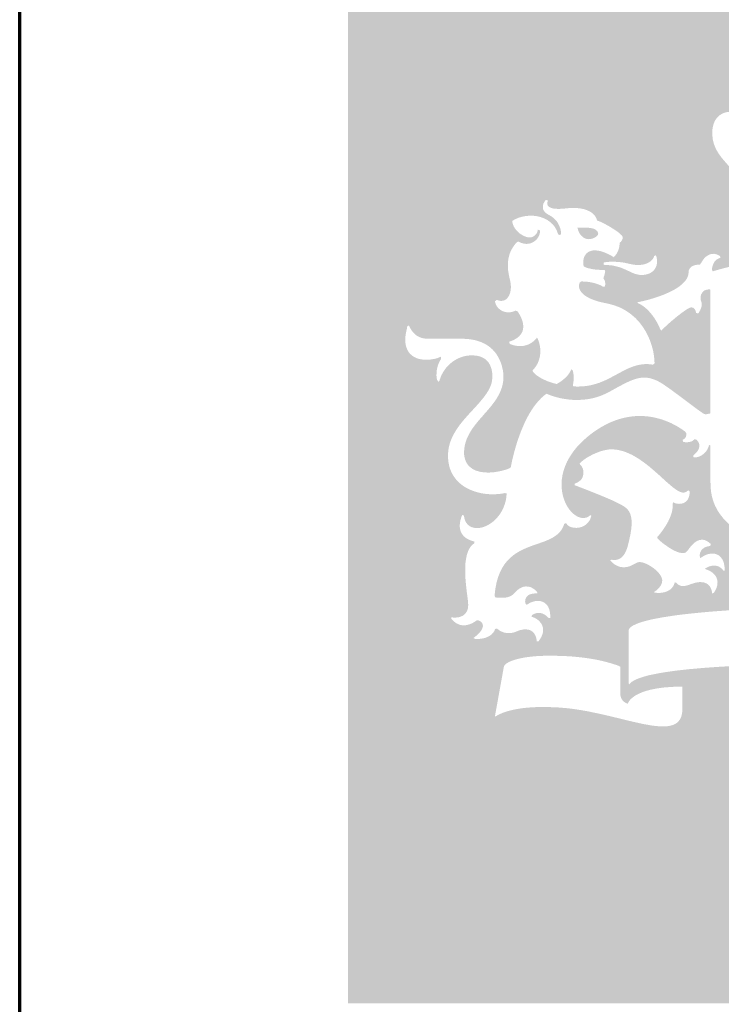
# Model space of a CAD drawing. Header units: millimetres. Extents: x -200 to 7, y -7 to 90.
# Tile 3 of 69: x -125 to -114, y 17 to 32. Entities that reach past the tile are written whole.
import ezdxf

# ---------------------------------------------------------------- set-up
doc = ezdxf.new("R2010")
doc.units = ezdxf.units.MM
doc.layers.add('--.--_A_logo', color=7, linetype='Continuous')
doc.layers.add('--.--_L_titelblok', color=7, linetype='Continuous')

# ---------------------------------------------------------------- blocks, each defined once
blk = doc.blocks.new('RCS_--_rijkslogo')
at = {"layer": '--.--_A_logo', "lineweight": 18, "true_color": 0x154273}
for points in [[(1500, 3000), (1500, 1420.3), (776.7, 1420.3), (776.8, 1424.1), (776.4, 1427.1), (775.6, 1429.8), (774, 1432.7), (772.4, 1435), (770.4, 1437.2), (768.1, 1439.2), (765.4, 1441.1), (761.6, 1443), (758.8, 1444), (756.1, 1445.9), (755.6, 1449.7), (754.5, 1457.5), (754.1, 1461.3), (753.7, 1464.8), (753.4, 1468), (753.2, 1470.9), (753.2, 1474.2), (754.5, 1476.9), (757.3, 1477.5), (760.3, 1476.5), (762.8, 1475), (765.3, 1473.4), (768.4, 1472.2), (770.9, 1471.5), (774.3, 1471.2), (777.3, 1471.4), (780.4, 1472.2), (783.8, 1474.5), (785.7, 1476.9), (786.7, 1479.6), (786.9, 1482.3), (786.1, 1485), (784.5, 1487.5), (782, 1489.6), (779.6, 1490.9), (775.5, 1491.7), (771.7, 1491.4), (769.2, 1490.8), (765.8, 1489.7), (762.4, 1487.5), (759.9, 1486.1), (757, 1485.3), (754.3, 1486), (752.5, 1488.6), (752.9, 1492.1), (754.1, 1494.4), (756.5, 1498.1), (757.7, 1501.3), (758.4, 1503.7), (758.7, 1507), (758.5, 1510.2), (757.8, 1513.3), (755.4, 1516.7), (753, 1518.6), (750.3, 1519.6), (747.7, 1519.8), (745, 1519), (742.4, 1517.4), (740.3, 1514.9), (739.1, 1512.5), (738.3, 1508.4), (738.6, 1504.6), (739.1, 1502.1), (740.3, 1498.7), (742.4, 1495.2), (743.8, 1492.8), (744.7, 1489.9), (744, 1487.2), (741.3, 1485.4), (737.9, 1485.8), (735.6, 1486.9), (731.8, 1489.4), (728.6, 1490.6), (726.2, 1491.2), (722.7, 1491.6), (719.7, 1491.3), (716.7, 1490.6), (713.3, 1488.3), (711.4, 1485.8), (710.4, 1483.2), (710.2, 1480.5), (710.9, 1477.8), (712.5, 1475.3), (715, 1473.2), (717.5, 1471.9), (721.6, 1471.1), (725.4, 1471.4), (727.9, 1471.9), (731.2, 1473.1), (734.7, 1475.3), (737.1, 1476.7), (740.1, 1477.5), (743.3, 1476.4), (743.9, 1473.6), (743.9, 1471.3), (743.7, 1468.5), (743.6, 1467), (743.3, 1463.6), (742.9, 1460), (742.4, 1456.2), (741.9, 1452.3), (741.3, 1448.4), (740.8, 1444.6), (737.9, 1443.9), (734.4, 1442.5), (730.8, 1440.5), (728.2, 1438.5), (726, 1436.4), (724.1, 1434.2), (722.6, 1431.9), (721.5, 1429.6), (720.5, 1426.4), (720.2, 1423.7), (720.6, 1420.3), (0, 1420.3), (0, 3000)], [(163.8, 799.6), (166.7, 796.3), (169.8, 793.2), (173.2, 790.4), (176.8, 787.9), (180.5, 785.7), (184.4, 783.6), (188.5, 781.9), (192.6, 780.4), (196.9, 779.1), (201.1, 778), (205.5, 777.2), (209.8, 776.6), (214.2, 776.2), (218.5, 776), (222.7, 776), (226.9, 776.2), (231, 776.5), (235, 777.1), (238.8, 777.8), (241.7, 777.5), (241.2, 771.8), (240.3, 766.4), (238.9, 761.3), (237.2, 756.6), (235.2, 752.1), (232.8, 747.9), (230.2, 744.1), (227.4, 740.6), (224.4, 737.4), (221.2, 734.5), (217.9, 732), (214.6, 729.9), (211.1, 728), (207.7, 726.6), (204.2, 725.5), (200.8, 724.8), (197.5, 724.5), (194.3, 724.6), (191.3, 725), (188.5, 725.9), (185.8, 727.2), (183.5, 728.9), (181.4, 730.9), (179.6, 733.5), (178.2, 736.4), (177.2, 739.8), (176.6, 743.6), (173.9, 744.4), (172.7, 741.3), (171.5, 737.3), (170.7, 733.4), (170.3, 729.6), (170.3, 725.8), (171, 721.7), (172.1, 718.5), (173.7, 715.5), (176.2, 712.2), (179.2, 709.7), (182.6, 707.6), (186.6, 705.8), (190, 704.7), (192.5, 704), (192.2, 701.2), (189.8, 699.4), (187.7, 697.2), (185.8, 694.7), (184.2, 691.9), (182.8, 688.9), (181.7, 685.7), (180.7, 682.2), (180, 678.6), (179.4, 674.9), (178.9, 671), (178.6, 667), (178.5, 663), (178.5, 658.9), (178.6, 654.8), (178.7, 650.7), (179, 646.6), (179.3, 642.6), (179.7, 638.6), (180.1, 634.8), (180.5, 631), (180.9, 627.4), (181.4, 624), (181.8, 620.8), (182.1, 617.9), (182.5, 615.1), (182.7, 612.7), (182.9, 610.5), (183.1, 608.1), (183, 605.6), (182.8, 603.3), (182.4, 601.2), (181.8, 599.4), (181.1, 597.7), (179.3, 594.8), (177.1, 592.5), (174.6, 590.8), (171.9, 589.6), (169.1, 588.7), (166.4, 588.3), (163.9, 588.1), (160.7, 588.1), (157.3, 588.6), (0, 588.6), (0, 1070.2), (223.9, 1070.2), (224.3, 1067.9), (225.1, 1065.6), (226.2, 1063.3), (227.7, 1061.2), (229.5, 1059.3), (231.5, 1057.5), (233.8, 1056), (236.3, 1054.8), (239, 1053.9), (242, 1053.4), (245.1, 1053.3), (248.3, 1053.6), (251.7, 1054.5), (255.2, 1055.9), (258.1, 1054.9), (259.5, 1052.9), (261.1, 1050.3), (262.7, 1047.3), (264.3, 1043.8), (265.6, 1040.1), (266.6, 1036.2), (267, 1032.1), (266.7, 1028), (265.6, 1023.9), (263.4, 1020), (261.9, 1018.2), (260.2, 1016.4), (258, 1014.6), (255.6, 1013), (252.8, 1011.4), (249.6, 1010), (246, 1008.7), (245.7, 1008.6), (246.2, 1005.2), (248.3, 1004.4), (253.6, 1002.8), (258.6, 1002), (263.1, 1001.8), (267.2, 1002.2), (271, 1003), (274.4, 1004.2), (277.4, 1005.7), (280.1, 1007.3), (282.3, 1009), (285.1, 1011.5), (287.7, 1014.6), (289.1, 1013), (291.2, 1006.8), (292.5, 1001), (293, 995.6), (292.9, 990.6), (292.3, 986.1), (291.3, 981.9), (290, 978.2), (288.5, 974.9), (286.9, 972), (285.2, 969.6), (283.7, 967.7), (281.3, 965.1), (281.6, 962.8), (284.1, 960.1), (287.6, 957.1), (292.1, 954.1), (297.5, 951.2), (303.8, 948.4), (310.9, 945.9), (314.8, 944.8), (317.9, 944.1), (321.5, 946.2), (325, 948.5), (328.5, 951.3), (332, 954.4), (335.2, 958), (338, 962.1), (340.4, 966.6), (342.5, 964.1), (343.3, 960.4), (343.8, 956), (343.8, 951.1), (343.2, 945.7), (342.5, 943), (343.1, 940.5), (348.7, 940.2), (354.1, 940.3), (359.2, 940.6), (364.2, 941.2), (368.9, 942), (373.5, 943.1), (382.2, 945.7), (390.3, 949), (398, 952.7), (412.6, 960.5), (419.6, 964.3), (426.6, 967.7), (433.8, 970.6), (441.1, 972.8), (448.8, 974.1), (452.8, 974.4), (456.9, 974.4), (461.1, 974), (464.4, 973.5), (466.9, 975.4), (552.1, 975.4), (552.1, 904.2), (552, 899.2), (544.6, 897.8), (542.4, 898.5), (540.1, 899.8), (538.7, 900.8), (537.2, 901.8), (535.5, 903), (533.7, 904.3), (531.7, 905.8), (529.6, 907.3), (527.4, 909), (525, 910.7), (522.6, 912.6), (520, 914.5), (517.3, 916.6), (514.5, 918.7), (511.7, 920.8), (508.7, 923), (505.7, 925.3), (502.6, 927.6), (499.4, 929.9), (496.2, 932.3), (492.9, 934.7), (489.6, 937.1), (486.2, 939.4), (482.8, 941.8), (479.4, 944.2), (476, 946.2), (472.8, 948), (469.7, 949.5), (466.7, 950.8), (463.7, 951.8), (460.8, 952.7), (457.9, 953.3), (455.1, 953.6), (452.3, 953.8), (449.5, 953.8), (446.8, 953.6), (444, 953.2), (441.2, 952.6), (438.5, 951.9), (435.6, 951), (432.8, 950), (429.9, 948.8), (427, 947.5), (423.9, 946.1), (420.8, 944.5), (417.7, 942.9), (414.4, 941.1), (411, 939.3), (407.5, 937.4), (403.9, 935.4), (400.1, 933.3), (396, 931.1), (390.8, 928.6), (385.7, 926.4), (380.6, 924.6), (375.5, 923.1), (370.5, 921.9), (365.6, 921), (360.7, 920.4), (356, 920), (351.3, 919.8), (346.8, 919.8), (342.4, 919.9), (338.1, 920.2), (334.1, 920.7), (330.2, 921.3), (326.5, 921.9), (323, 922.6), (319.7, 923.4), (316.7, 924.2), (313.9, 925), (311.4, 925.8), (309.2, 926.6), (307.2, 927.3), (304.2, 928.5), (302.3, 929.3), (299.1, 926.9), (294.9, 923.2), (290.9, 919.1), (287.2, 914.8), (283.6, 910.1), (280.2, 905.2), (277, 900.1), (274, 894.8), (271.2, 889.4), (268.6, 883.9), (266.2, 878.4), (263.9, 872.9), (261.8, 867.4), (259.8, 861.9), (258, 856.6), (256.4, 851.5), (254.9, 846.5), (253.6, 841.8), (252.4, 837.3), (251.4, 833.2), (250.5, 829.4), (249.7, 826), (249.1, 823.1), (248.6, 820.6), (248, 817.2), (245.7, 815.4), (242.6, 814.3), (240.4, 813.5), (238, 812.8), (235.6, 812.2), (233.1, 811.5), (230.4, 811), (227.7, 810.5), (225, 810), (222.3, 809.6), (219.5, 809.4), (216.7, 809.2), (213.9, 809.1), (211, 809.2), (207.9, 809.4), (205, 809.7), (202.2, 810.1), (199.6, 810.7), (197.2, 811.4), (195, 812.1), (192.9, 813), (191, 814), (189.2, 815), (187.6, 816.2), (186.1, 817.4), (184.7, 818.6), (183.5, 819.9), (181.4, 822.7), (179.8, 825.5), (178.6, 828.4), (177.7, 831.4), (177.1, 834.2), (176.8, 836.9), (176.8, 838.2), (176.8, 840.5), (177.1, 845.6), (177.9, 850.4), (179.1, 855.1), (180.6, 859.6), (182.5, 864), (184.7, 868.3), (187.1, 872.4), (189.7, 876.4), (192.6, 880.3), (195.6, 884.2), (198.7, 888), (201.9, 891.7), (205.2, 895.4), (208.4, 899.2), (211.7, 902.9), (214.9, 906.6), (218, 910.4), (221, 914.2), (223.8, 918.1), (226.5, 922.1), (228.9, 926.2), (231.1, 930.4), (232.9, 934.7), (234.5, 939.2), (235.6, 943.8), (236.4, 948.6), (236.8, 953.6), (236.8, 955.9), (236.6, 959.3), (236.3, 962.5), (235.7, 966), (235.1, 968.5), (234.5, 971.1), (233.7, 973.9), (232.7, 976.7), (231.5, 979.6), (230.2, 982.5), (228.7, 985.4), (226.9, 988.3), (225, 991.1), (222.7, 993.8), (220.3, 996.5), (217.5, 999.1), (214.5, 1001.5), (211.1, 1003.7), (207.5, 1005.8), (203.5, 1007.6), (199.2, 1009.2), (194.6, 1010.6), (189.6, 1011.7), (184.2, 1012.4), (178.4, 1012.9), (173.8, 1013), (122.3, 1013.1), (121.9, 1013.1), (119.6, 1013.1), (117.5, 1013.3), (115.4, 1013.6), (113.5, 1014), (111.7, 1014.5), (110, 1015.1), (107, 1016.5), (104.3, 1018.1), (101.9, 1020), (99.9, 1022), (98.2, 1024), (96.7, 1026.1), (95.4, 1028.2), (93.9, 1031.1), (92.7, 1033.6), (90.1, 1031.3), (89.7, 1028.3), (89, 1025.5), (88.3, 1022.1), (87.8, 1019.2), (87.4, 1015.9), (87.2, 1013.5), (87.2, 1010.4), (87.4, 1007.4), (87.9, 1003.6), (88.9, 999.9), (90.5, 996.1), (92.2, 993.1), (94.2, 990.5), (96.6, 988.2), (99.3, 986.2), (102.3, 984.5), (104.7, 983.4), (108.3, 982.3), (112.2, 981.5), (116.5, 981.1), (120.7, 981.1), (123.7, 981.2), (126.7, 981.5), (129.5, 982), (132.2, 982.5), (135.4, 983.3), (138.6, 984.4), (141.7, 985.8), (141.9, 982.3), (140.2, 979.7), (138.7, 976.9), (137.5, 973.9), (136.5, 970.9), (135.8, 967.8), (135.2, 964.7), (134.9, 961.7), (134.8, 958.8), (134.8, 956.1), (135, 953.7), (135.7, 950.6), (137.5, 947.6), (139.2, 948.6), (139.8, 950.8), (140.6, 953), (141.4, 955.2), (142.3, 957.3), (143.4, 959.5), (144.5, 961.5), (145.8, 963.6), (147.1, 965.6), (148.5, 967.5), (150.1, 969.4), (151.7, 971.2), (153.4, 972.9), (155.1, 974.6), (157, 976.2), (159, 977.8), (161, 979.2), (163.1, 980.5), (165.2, 981.8), (167.5, 982.9), (169.8, 983.9), (172.2, 984.9), (174.6, 985.7), (177.1, 986.3), (179.7, 986.9), (182.4, 987.3), (185, 987.6), (187.8, 987.7), (190.9, 987.6), (194.1, 987.4), (197, 987), (199.6, 986.4), (202.1, 985.6), (204.3, 984.7), (206.4, 983.7), (208.2, 982.5), (209.9, 981.2), (211.4, 979.9), (212.8, 978.4), (214, 976.9), (215, 975.3), (215.9, 973.7), (216.7, 972.1), (217.4, 970.4), (218.5, 967.2), (219.2, 964), (219.6, 961), (219.8, 958.4), (219.8, 955.3), (219.8, 953.9), (219.5, 949.8), (218.7, 945.7), (217.4, 941.7), (215.7, 937.7), (213.6, 933.8), (211.2, 929.9), (208.5, 926), (205.5, 922.2), (202.3, 918.3), (199, 914.4), (195.5, 910.5), (191.9, 906.6), (188.2, 902.6), (184.5, 898.6), (180.9, 894.5), (177.2, 890.3), (173.7, 886.1), (170.3, 881.8), (167.1, 877.3), (164.1, 872.8), (161.4, 868.1), (158.9, 863.3), (156.8, 858.4), (155, 853.3), (153.7, 848), (152.8, 842.6), (152.3, 837), (152.4, 831.3), (152.9, 825.8), (153.8, 820.7), (155.1, 815.8), (156.8, 811.3), (158.8, 807.1), (161.2, 803.2)], [(937.7, 636.8), (938.6, 633.7), (940.1, 630.4), (941.4, 628.1), (942.9, 625.8), (945.2, 624.5), (945.2, 597), (935.7, 597.8), (923, 598.7), (909.9, 599.6), (896.4, 600.4), (882.7, 601.1), (868.6, 601.7), (839.7, 602.8), (809.9, 603.5), (779.5, 604), (748.5, 604.2), (717.6, 604), (687.2, 603.5), (657.4, 602.8), (628.5, 601.7), (614.4, 601.1), (600.6, 600.4), (587.2, 599.6), (574.1, 598.7), (561.4, 597.8), (554.8, 597.3), (554.8, 624.5), (557.1, 625.8), (558.6, 628.1), (559.9, 630.4), (561.4, 633.7), (562.3, 636.8), (562.7, 638.7), (562.8, 642.5), (562.3, 645.9), (561.2, 648.9), (559.7, 651.7), (557.7, 654.2), (555.4, 656.3), (552.9, 658.1), (550.3, 659.6), (547.7, 660.7), (545.1, 661.5), (543.7, 662.6), (546.3, 664.2), (548.1, 665.1), (550, 665.9), (552.2, 666.6), (554.6, 667.1), (557.1, 667.3), (559.6, 667.2), (562.2, 666.7), (564.7, 665.8), (567.3, 664.3), (569.7, 662.2), (572, 659.5), (573.8, 659.9), (573.7, 661.7), (573.6, 664.6), (573.2, 667.2), (572.8, 669.7), (571.9, 673.1), (570.6, 676), (569.6, 677.7), (567.3, 680.6), (564.7, 682.8), (561.8, 684.4), (558.6, 685.3), (555.2, 685.7), (551.7, 685.4), (548.1, 684.7), (544.5, 683.4), (541, 681.5), (537.5, 679.3), (536.2, 678.7), (535.8, 682.2), (535.8, 684.3), (536.2, 686.3), (536.8, 688.1), (537.7, 689.8), (538.8, 691.4), (540.2, 692.7), (541.7, 693.9), (543.4, 695), (545.3, 695.8), (547.3, 696.4), (549.5, 696.9), (551.7, 697.1), (552.5, 700.2), (550.5, 702), (547.6, 704.2), (543.8, 706), (541.1, 706.6), (537.6, 706.6), (534.4, 706), (531.3, 704.6), (528.6, 702.9), (526, 700.7), (523.7, 698.4), (521.7, 696), (519.9, 693.8), (518.5, 691.8), (516.9, 689.6), (514.3, 687.2), (511.8, 686.5), (508.8, 686.4), (505.5, 686.9), (501.9, 688), (498.1, 689.6), (494.2, 691.6), (490.3, 693.9), (482.5, 699.2), (478.9, 701.9), (475.6, 704.7), (472.6, 707.4), (471.3, 708.7), (471, 710.7), (473.1, 713.1), (475, 715.5), (477.3, 718.4), (479.7, 721.7), (482.3, 725.5), (484.9, 729.6), (487.4, 734), (489.7, 738.7), (491.6, 743.5), (493.2, 748.5), (494.2, 753.5), (494.7, 758.7), (494.6, 761.4), (495.1, 764), (498.1, 762.5), (500.8, 761.8), (504, 761.4), (507.8, 761.7), (510.8, 762.5), (514.5, 764.5), (517.3, 767.6), (518.8, 770.9), (519.7, 773.6), (520.3, 776.7), (520.6, 780.3), (518, 782), (515.5, 779.9), (513, 778.8), (510.8, 778.5), (508.6, 778.8), (506.3, 779.5), (503.8, 780.6), (501.1, 782.1), (498.4, 784), (495.4, 786.2), (492.4, 788.7), (489.2, 791.4), (485.8, 794.3), (482.4, 797.4), (475.1, 804.1), (467.3, 811), (459.2, 818), (450.6, 824.7), (441.6, 830.8), (437, 833.6), (432.3, 836.2), (427.5, 838.4), (422.7, 840.4), (417.7, 842), (412.7, 843.3), (407.7, 844.1), (401.9, 844.5), (398.6, 844.4), (395.5, 844.1), (392.1, 843.4), (388.6, 842.6), (384.9, 841.5), (381.1, 840.2), (373.3, 836.9), (365.8, 832.9), (362.2, 830.7), (358.8, 828.3), (355.7, 825.7), (352.8, 823), (353.9, 820.8), (355.7, 818.8), (357, 816.6), (357.9, 814.2), (358.4, 811.7), (358.6, 809.2), (358.5, 806.9), (357.9, 803.8), (356.8, 800.8), (355.1, 798.3), (352.9, 796.3), (350.5, 794.6), (347.8, 793.2), (345, 792.2), (325.6, 797.9), (326.6, 804.7), (328.3, 811.7), (330.7, 818.8), (333.8, 826), (337.8, 833.2), (342.7, 840.5), (348.5, 847.8), (355.3, 855), (363.1, 862.2), (370.6, 868.3), (377.9, 873.5), (385.1, 878), (392.2, 882), (399.2, 885.4), (406.1, 888.2), (412.9, 890.5), (419.6, 892.4), (426.1, 893.7), (432.6, 894.6), (438.9, 895.2), (445, 895.3), (451, 895.1), (456.8, 894.6), (462.5, 893.8), (467.9, 892.7), (473.2, 891.4), (478.3, 889.9), (483.1, 888.2), (487.8, 886.3), (492.2, 884.4), (496.3, 882.3), (500.3, 880.2), (503.9, 878), (507.3, 875.9), (510.5, 873.7), (513.3, 871.7), (515.4, 869.1), (515.3, 866.1), (514.5, 863.3), (512.4, 860.5), (509.4, 858.9), (510.6, 856), (513.6, 855.4), (516.8, 855.3), (520, 855.6), (523, 856.5), (525.7, 858), (528, 860.1), (531, 858.9), (533.1, 856.6), (534.4, 854.3), (535.1, 852), (535.2, 848.6), (534.3, 845.3), (532.6, 842.2), (530.5, 839.5), (528.2, 837.2), (526, 835.4), (526.3, 832.3), (529.1, 832.2), (531.8, 832.6), (534.4, 833.3), (536.9, 834.3), (539.2, 835.7), (541.3, 837.3), (543.3, 839), (545, 840.9), (546.5, 842.9), (547.7, 845), (549.1, 848), (549.9, 851.3), (552, 850.2), (552.1, 848.1), (552.1, 794.2), (552.2, 788.8), (552.9, 780.5), (554.3, 772.7), (556.4, 765.3), (559.2, 758.4), (562.6, 751.8), (566.6, 745.7), (571.2, 739.8), (576.4, 734.2), (582.1, 728.8), (588.3, 723.7), (595, 718.7), (602.1, 713.8), (609.7, 709.1), (617.7, 704.4), (626.1, 699.7), (634.9, 695), (644, 690.3), (653.4, 685.5), (663.1, 680.5), (673.1, 675.4), (683.3, 670.1), (693.8, 664.5), (704.4, 658.7), (715.2, 652.6), (726.1, 646.1), (737.2, 639.2), (748.4, 631.9), (759.6, 639.1), (770.6, 646), (781.6, 652.5), (792.4, 658.6), (803, 664.5), (813.5, 670), (823.7, 675.3), (833.7, 680.4), (843.4, 685.4), (852.8, 690.2), (861.9, 695), (870.7, 699.7), (879.1, 704.3), (887.1, 709), (894.7, 713.8), (901.9, 718.6), (908.6, 723.6), (914.8, 728.8), (920.5, 734.1), (925.6, 739.7), (930.2, 745.6), (934.3, 751.8), (937.7, 758.3), (940.4, 765.2), (942.6, 772.6), (944, 780.4), (944.7, 788.7), (944.8, 794.2), (944.8, 848), (944.9, 850.1), (947, 851.3), (947.7, 848.4), (948.9, 845.5), (950.1, 843.5), (951.5, 841.4), (953.2, 839.5), (955.1, 837.7), (957.2, 836.1), (959.4, 834.7), (961.8, 833.5), (964.4, 832.7), (967.1, 832.3), (969.9, 832.2), (970.6, 835.6), (968.3, 837.5), (966, 839.9), (964, 842.7), (962.5, 845.8), (961.7, 849.1), (961.9, 852.6), (962.8, 854.9), (964.3, 857.2), (966.5, 859.5), (969.7, 859.3), (972.2, 857.4), (975, 856.1), (978.1, 855.4), (981.3, 855.3), (984.5, 855.6), (987.4, 856.4), (986.2, 859.4), (983.7, 861.3), (982.1, 864), (981.5, 867.2), (981.6, 869.5), (982.3, 870.6), (985, 872.7), (988, 874.8), (991.2, 876.9), (994.8, 879.1), (998.6, 881.2), (1002.6, 883.3), (1006.9, 885.3), (1011.4, 887.3), (1016.2, 889), (1021.1, 890.6), (1026.3, 892.1), (1031.7, 893.3), (1037.2, 894.2), (1042.9, 894.9), (1048.8, 895.3), (1054.9, 895.3), (1061.1, 895), (1067.5, 894.2), (1074, 893.1), (1080.6, 891.5), (1087.4, 889.5), (1094.2, 886.9), (1101.2, 883.8), (1108.2, 880.1), (1115.4, 875.9), (1122.6, 871), (1129.9, 865.5), (1137.8, 858.7), (1145.1, 851.5), (1151.4, 844.2), (1156.7, 836.9), (1161.2, 829.7), (1164.7, 822.4), (1167.5, 815.3), (1169.6, 808.3), (1170.9, 801.4), (1171.6, 794.7), (1155, 792.2), (1152.2, 793.2), (1149.5, 794.6), (1147.1, 796.3), (1144.9, 798.3), (1143.2, 800.8), (1142.1, 803.8), (1141.5, 806.9), (1141.4, 809.2), (1141.6, 811.7), (1142.1, 814.2), (1143, 816.6), (1144.3, 818.8), (1146.1, 820.8), (1147.2, 823), (1144.3, 825.7), (1141.2, 828.3), (1137.8, 830.7), (1134.2, 832.9), (1126.7, 836.9), (1118.9, 840.2), (1115.1, 841.5), (1111.4, 842.6), (1107.9, 843.4), (1104.5, 844.1), (1101.4, 844.4), (1098.1, 844.5), (1092.3, 844.1), (1087.3, 843.3), (1082.3, 842), (1077.3, 840.4), (1072.5, 838.4), (1067.7, 836.2), (1063, 833.6), (1058.4, 830.8), (1049.4, 824.7), (1040.8, 818), (1032.7, 811), (1024.9, 804.1), (1017.6, 797.4), (1014.2, 794.3), (1010.8, 791.4), (1007.6, 788.7), (1004.6, 786.2), (1001.6, 784), (998.9, 782.1), (996.2, 780.6), (993.7, 779.5), (991.4, 778.8), (989.2, 778.5), (987, 778.8), (984.5, 779.9), (982, 782), (979.4, 780.3), (979.7, 776.7), (980.3, 773.6), (981.2, 770.9), (982.7, 767.6), (985.5, 764.5), (989.2, 762.5), (992.2, 761.7), (996, 761.4), (999.2, 761.8), (1001.9, 762.5), (1004.9, 764), (1005.4, 761.4), (1005.3, 758.7), (1005.8, 753.5), (1006.8, 748.5), (1008.4, 743.5), (1010.3, 738.7), (1012.6, 734), (1015.1, 729.6), (1017.7, 725.5), (1020.3, 721.7), (1022.7, 718.4), (1025, 715.5), (1026.9, 713.1), (1029, 710.7), (1028.7, 708.7), (1027.4, 707.4), (1024.4, 704.7), (1021.1, 701.9), (1017.5, 699.2), (1009.7, 693.9), (1005.8, 691.6), (1001.9, 689.6), (998.1, 688), (994.5, 686.9), (991.2, 686.4), (988.2, 686.5), (985.7, 687.2), (983.1, 689.6), (981.5, 691.8), (980.1, 693.8), (978.3, 696), (976.3, 698.4), (974, 700.7), (971.4, 702.9), (968.7, 704.6), (965.6, 706), (962.4, 706.6), (958.9, 706.6), (956.2, 706), (952.4, 704.2), (949.5, 702), (947.5, 700.2), (948.3, 697.1), (950.5, 696.9), (952.7, 696.4), (954.7, 695.8), (956.6, 695), (958.3, 693.9), (959.8, 692.7), (961.2, 691.4), (962.3, 689.8), (963.2, 688.1), (963.8, 686.3), (964.2, 684.3), (964.2, 682.2), (963.8, 678.7), (962.5, 679.3), (959, 681.5), (955.5, 683.4), (951.9, 684.7), (948.3, 685.4), (944.8, 685.7), (941.4, 685.3), (938.2, 684.4), (935.3, 682.8), (932.7, 680.6), (930.4, 677.7), (929.4, 676), (928.1, 673.1), (927.2, 669.7), (926.8, 667.2), (926.4, 664.6), (926.3, 661.7), (926.2, 659.9), (928, 659.5), (930.3, 662.2), (932.7, 664.3), (935.3, 665.8), (937.8, 666.7), (940.4, 667.2), (942.9, 667.3), (945.4, 667.1), (947.8, 666.6), (950, 665.9), (951.9, 665.1), (953.7, 664.2), (956.3, 662.6), (954.9, 661.5), (952.3, 660.7), (949.7, 659.6), (947.1, 658.1), (944.6, 656.3), (942.3, 654.2), (940.3, 651.7), (938.8, 648.9), (937.7, 645.9), (937.2, 642.5), (937.3, 638.7)], [(476.6, 588), (468.5, 586.4), (461, 584.9), (454.2, 583.2), (448.1, 581.5), (442.8, 579.7), (438.2, 577.9), (434.3, 576), (431.3, 574.1), (429.1, 572), (427.8, 570), (427.3, 567.9), (427.3, 488.4), (428.2, 486.5), (429.6, 487.8), (431.8, 489.8), (434.8, 491.8), (438.5, 493.7), (442.9, 495.5), (447.9, 497.2), (453.6, 498.9), (460, 500.5), (466.9, 501.9), (474.4, 503.4), (482.4, 504.7), (491, 506), (500, 507.2), (509.2, 508.3), (509.2, 482.8), (503, 482.8), (497.2, 482.6), (491.6, 482.3), (486.3, 481.9), (481.3, 481.5), (476.6, 480.9), (472.1, 480.3), (468, 479.6), (464, 478.8), (460.4, 478), (456.9, 477.1), (453.7, 476.2), (450.7, 475.2), (448, 474.2), (445.4, 473.1), (443, 472.1), (439.8, 470.5), (436.1, 468.2), (432.7, 465.6), (430.5, 463.6), (428.2, 460.8), (426.9, 458.5), (425.8, 456.6), (423, 458), (420.9, 459.4), (419.1, 460.9), (417.6, 462.7), (416.4, 464.7), (415.5, 467), (414.9, 469.7), (414.6, 472.7), (414.6, 475), (414.6, 513), (413.1, 514.3), (410.5, 515.2), (407.5, 516.2), (404.1, 517.3), (400.2, 518.5), (395.8, 519.7), (390.9, 521), (385.5, 522.3), (379.6, 523.6), (373.2, 524.8), (366.2, 525.9), (358.6, 527), (350.5, 527.9), (346.2, 528.3), (341.8, 528.7), (337.2, 529), (332.4, 529.3), (327.6, 529.5), (322.5, 529.7), (317.3, 529.8), (311.9, 529.9), (309.2, 529.9), (306.6, 529.9), (302.1, 529.9), (297.8, 529.8), (293.7, 529.6), (289.7, 529.4), (285.9, 529.2), (282.3, 528.9), (278.9, 528.5), (275.6, 528.1), (272.5, 527.7), (269.5, 527.3), (266.7, 526.8), (261.5, 525.7), (256.9, 524.6), (252.9, 523.4), (249.4, 522.1), (246.4, 520.9), (243.9, 519.6), (240.9, 517.8), (239, 516.1), (237.7, 514.2), (237.1, 511.4), (223.8, 437.7), (0, 437.7), (0, 588.6), (157.3, 588.6), (157.3, 586.5), (158.7, 584.9), (160.6, 582.9), (162.6, 581.2), (165.6, 579.1), (169.6, 577.3), (173.5, 576.4), (177.4, 576.2), (181.2, 576.7), (185.3, 577.9), (188.3, 579.1), (191, 580.5), (193.3, 581.9), (195.7, 583.6), (198.9, 583.8), (201.6, 582.4), (203.5, 580.8), (205.2, 578), (205.5, 574.9), (204.6, 571.6), (203.5, 569.3), (202, 567.1), (200.3, 564.9), (198.2, 562.8), (196, 560.8), (193.7, 559), (191.1, 556.9), (194.2, 555.4), (197.1, 555.4), (199.6, 555.5), (202.5, 555.8), (205.5, 556.3), (208.7, 557.1), (211.8, 558.2), (214.9, 559.7), (218.4, 562.1), (221, 564.8), (223.1, 568), (224.2, 570.8), (227.2, 571.2), (229.8, 569), (232.6, 567.3), (235.4, 566.1), (238.2, 565.2), (240.9, 564.7), (243.6, 564.4), (246.2, 564.4), (248.6, 564.6), (251.7, 565.2), (255, 566.1), (258, 567.5), (261, 568.6), (263.5, 569.2), (266.3, 569.8), (269.2, 570.1), (272.2, 570), (275.2, 569.5), (278.1, 568.5), (280.8, 566.8), (283.2, 564.4), (284.2, 562.9), (285.2, 561.2), (286, 559.2), (286.7, 557), (287.2, 554.6), (287.6, 551.9), (290.2, 551.9), (292, 554.4), (293.4, 556.7), (294.7, 559), (295.6, 561.2), (296.7, 564.4), (297.2, 568.4), (297, 572.3), (295.7, 576.2), (294.2, 579.2), (292.1, 581.8), (289.8, 584.1), (287.2, 586), (284.5, 587.5), (281.9, 588.7), (279.3, 589.5), (280.6, 592.1), (283.1, 593.5), (286.2, 594.6), (288.5, 595.1), (291, 595.2), (293.7, 594.9), (296.4, 594.1), (299.3, 592.7), (300.7, 591.8), (302.2, 590.7), (303.6, 589.3), (305, 587.8), (308, 587.3), (308.1, 589.6), (308, 592.5), (307.7, 595.2), (307.3, 597.7), (306.4, 601.1), (304.7, 604.9), (302.4, 608), (299.6, 610.4), (296.6, 612.1), (293.2, 613.1), (289.6, 613.5), (285.9, 613.3), (282.1, 612.4), (278.4, 611.1), (274.7, 609.1), (272.1, 607.3), (270, 610), (269.8, 612.6), (270.1, 615.5), (271.1, 618.3), (273.1, 620.9), (275.1, 622.4), (277.7, 623.6), (280.9, 624.5), (282.9, 624.7), (285, 624.9), (288.4, 625), (288, 627.4), (286.1, 629.2), (284.2, 630.8), (281.4, 632.7), (277.7, 634.6), (273.5, 635.4), (270.3, 635.5), (267.3, 635), (264.5, 634), (261.9, 632.7), (259.6, 631.2), (257.5, 629.5), (255, 627.1), (252.7, 624.6), (251, 622.9), (248.8, 621.4), (246.4, 620.2), (243.8, 619.3), (241.1, 618.7), (238.3, 618.4), (235.6, 618.2), (233, 618.2), (230.5, 618.3), (227.3, 618.5), (224.2, 618.9), (223.3, 621.7), (224.4, 631.9), (226.2, 641.1), (228.5, 649.3), (231.3, 656.6), (234.5, 663.2), (238.2, 669), (242.2, 674.1), (246.6, 678.6), (251.2, 682.6), (256, 686), (261.1, 689.1), (266.3, 691.7), (271.5, 694.1), (276.9, 696.2), (282.2, 698.2), (287.5, 700), (292.6, 701.8), (297.7, 703.6), (302.6, 705.5), (307.2, 707.6), (311.6, 709.8), (315.6, 712.4), (319.3, 715.2), (322.6, 718.5), (325.4, 722.2), (327.7, 726.4), (329.5, 731.3), (332.4, 731.7), (334, 729.5), (336.2, 727.7), (339, 726.3), (342.2, 725.3), (344.8, 724.9), (348.5, 724.8), (352.3, 725.2), (356, 726.3), (359.6, 727.9), (363, 730.2), (365.9, 733.2), (368.4, 736.8), (369.7, 740.1), (370.7, 743.4), (369, 744), (366, 741.8), (362.8, 740.4), (359.5, 739.8), (356.1, 739.9), (352.7, 740.7), (349.2, 742.2), (345.8, 744.3), (342.5, 746.9), (339.4, 750.1), (336.4, 753.8), (333.7, 758), (331.3, 762.7), (329.2, 767.7), (327.5, 773.2), (326.3, 778.9), (325.5, 785), (325.3, 791.4), (325.6, 797.9), (345, 792.2), (345.4, 789.8), (351, 787.6), (357.1, 785.3), (363.5, 782.8), (376.9, 777.5), (390.3, 772), (396.7, 769.3), (402.8, 766.6), (408.4, 763.9), (413.4, 761.5), (417.7, 759.1), (419.6, 758), (421.2, 756.9), (423.8, 755), (426.1, 752.6), (428, 750), (429.5, 747.1), (430.6, 743.9), (431.4, 740.5), (431.9, 736.8), (432.1, 732.8), (431.9, 728.6), (431.6, 724.2), (430.9, 719.5), (430.1, 714.6), (429, 709.4), (427.8, 704), (426.4, 698.4), (425.7, 695.7), (424.9, 693.3), (423.2, 688.9), (421.3, 685.4), (419.3, 682.5), (417.2, 680.2), (415, 678.5), (412.9, 677.3), (410.7, 676.5), (408.6, 676), (406.6, 675.8), (404.7, 675.8), (401.4, 676.2), (399.3, 675.5), (400.2, 674.5), (403, 671.6), (405.9, 669.2), (408.9, 667.5), (411.9, 666.2), (414.9, 665.3), (417.9, 664.9), (421.3, 664.8), (423.8, 665), (426.1, 665.4), (430.1, 666.7), (433.5, 668.3), (436.5, 669.9), (439.2, 671.4), (441.9, 672.4), (444.4, 672.7), (447.6, 672.3), (450.5, 671.5), (453.6, 670.3), (456.8, 668.8), (460, 667), (463.2, 664.9), (466.3, 662.7), (469.3, 660.2), (471.9, 657.6), (474.2, 654.9), (476.1, 652.2), (477.5, 649.5), (478.4, 646.8), (478.6, 644.8), (478.3, 641.6), (477.3, 638.8), (475.9, 636.2), (474, 633.7), (471.8, 631.3), (469.2, 629.2), (466.4, 627.2), (466.5, 626.3), (469.7, 625.8), (471.7, 625.7), (474.1, 625.7), (476.7, 625.8), (479.4, 626.2), (482.2, 626.8), (485, 627.7), (487.8, 628.9), (490.4, 630.5), (492.7, 632.6), (494.8, 635.1), (496.5, 638.2), (497.8, 641.9), (499.9, 641), (502.3, 638.8), (504.8, 637.3), (507.3, 636.4), (509.8, 636.1), (512.4, 636.2), (514.9, 636.7), (517.6, 637.4), (523, 639.3), (528.8, 641.1), (531.9, 641.7), (535, 642.1), (536.5, 642.1), (539, 642), (542.2, 641.5), (545.5, 640.3), (547, 639.5), (548.5, 638.4), (549.8, 637.1), (551.1, 635.5), (552.2, 633.7), (553.1, 631.6), (553.9, 629.1), (554.5, 626.3), (554.8, 624.5), (554.8, 597.3), (549.1, 596.8), (537.2, 595.7), (525.8, 594.6), (514.9, 593.4), (504.5, 592.2), (494.6, 590.8), (485.3, 589.4)], [(1500, 436.7), (1500, 0), (0, 0), (0, 437.7), (223.8, 437.7), (225.3, 437.7), (227.9, 439.3), (230.4, 440.6), (233.6, 442), (235.4, 442.8), (237.5, 443.5), (239.7, 444.3), (242, 445.1), (244.6, 445.8), (247.4, 446.5), (250.4, 447.3), (253.6, 447.9), (257, 448.6), (260.6, 449.2), (264.4, 449.8), (268.5, 450.3), (272.8, 450.7), (277.4, 451.1), (282.1, 451.4), (287.2, 451.6), (292.5, 451.7), (298, 451.8), (303.8, 451.7), (309.9, 451.5), (316.3, 451.3), (319.5, 451.1), (321.2, 451), (323.2, 450.8), (331.3, 450.2), (339.4, 449.3), (347.5, 448.2), (355.5, 446.9), (363.5, 445.5), (379.3, 442.3), (394.8, 438.8), (409.8, 435.2), (417, 433.4), (424.1, 431.7), (431.1, 430), (437.8, 428.5), (444.3, 427), (450.6, 425.7), (456.7, 424.6), (462.5, 423.6), (468.1, 422.9), (473.3, 422.4), (478.3, 422.2), (482.9, 422.3), (487.2, 422.6), (491.2, 423.3), (494.8, 424.4), (498.1, 425.8), (501, 427.7), (503.4, 430), (505.9, 433.3), (507.5, 436.8), (508.5, 440.7), (509, 444), (509.2, 448.7), (509.2, 508.3), (509.6, 508.3), (519.6, 509.4), (530, 510.3), (540.8, 511.3), (552, 512.1), (563.5, 512.9), (575.4, 513.6), (587.6, 514.3), (612.8, 515.5), (638.8, 516.4), (665.7, 517.1), (693, 517.6), (748.5, 517.9), (804.1, 517.6), (831.4, 517.1), (858.3, 516.4), (884.3, 515.5), (909.5, 514.3), (921.7, 513.6), (933.6, 512.9), (945.1, 512.1), (956.3, 511.3), (967.1, 510.3), (977.5, 509.4), (987.5, 508.3), (990.8, 507.9), (990.8, 448.7), (991, 444), (991.5, 440.7), (992.5, 436.8), (994.1, 433.3), (996.6, 430), (999, 427.7), (1001.9, 425.8), (1005.2, 424.4), (1008.8, 423.3), (1012.8, 422.6), (1017.1, 422.3), (1021.7, 422.2), (1026.7, 422.4), (1031.9, 422.9), (1037.5, 423.6), (1043.3, 424.6), (1049.4, 425.7), (1055.7, 427), (1062.2, 428.5), (1068.9, 430), (1075.9, 431.7), (1083, 433.4), (1090.2, 435.2), (1105.2, 438.8), (1120.7, 442.3), (1136.5, 445.5), (1144.5, 446.9), (1152.5, 448.2), (1160.6, 449.3), (1168.7, 450.2), (1176.8, 450.8), (1178.8, 451), (1180.5, 451.1), (1183.7, 451.3), (1190.1, 451.5), (1196.2, 451.7), (1202, 451.8), (1207.5, 451.7), (1212.8, 451.6), (1217.9, 451.4), (1222.6, 451.1), (1227.2, 450.7), (1231.5, 450.3), (1235.6, 449.8), (1239.4, 449.2), (1243, 448.6), (1246.4, 447.9), (1249.6, 447.3), (1252.6, 446.5), (1255.4, 445.8), (1258, 445.1), (1260.3, 444.3), (1262.5, 443.5), (1264.6, 442.8), (1266.4, 442), (1269.6, 440.6), (1272.1, 439.3), (1274.7, 437.7)]]:
    blk.add_hatch(color=156, dxfattribs=at).paths.add_polyline_path(points)
h = blk.add_hatch(color=156, dxfattribs=at)
h.paths.add_polyline_path([(389.6, 1129.2), (389.4, 1125.8), (392.8, 1125.5), (396.1, 1125.3), (398.7, 1125.1), (401.6, 1124.8), (403.1, 1124.6), (406.4, 1123.9), (409.6, 1123.1), (412.6, 1122.3), (415.4, 1121.4), (418, 1120.4), (420.5, 1119.3), (422.9, 1118.3), (425.2, 1117.2), (427.4, 1116.2), (429.6, 1115.2), (431.7, 1114.2), (433.8, 1113.3), (435.8, 1112.5), (437.9, 1111.8), (440.1, 1111.2), (444.6, 1110.3), (449.2, 1110.3), (452.5, 1110.6), (455.7, 1111.4), (458.8, 1112.5), (461.7, 1114), (464.3, 1115.9), (466.5, 1118.2), (468.3, 1120.9), (469.7, 1124), (470.3, 1126.3), (470.7, 1128.7), (470.8, 1131.4), (470.6, 1134.2), (470, 1137.2), (469, 1140.5), (466.3, 1139), (465.3, 1136.3), (463.7, 1133.9), (461.6, 1131.7), (459.1, 1129.9), (456.3, 1128.4), (453.1, 1127.1), (451.4, 1126.6), (449.7, 1126.2), (448, 1125.9), (446.2, 1125.7), (444.3, 1125.5), (441.4, 1125.5), (438.2, 1125.6), (436.3, 1125.8), (434.5, 1126), (431.1, 1126.7), (429.4, 1127), (426.1, 1127.8), (424.3, 1128.2), (422.5, 1128.6), (419.5, 1129.2), (416.1, 1129.6), (413.6, 1129.9), (410.8, 1130.1), (407.8, 1130.3), (404.4, 1130.4), (402, 1130.4), (398, 1130.3), (395, 1130.1), (392.7, 1129.8)])
h.paths.add_polyline_path([(555.4, 1317.6), (557.5, 1309.3), (560.7, 1301.7), (564.9, 1294.7), (569.6, 1288.3), (574.8, 1282.2), (580, 1276.4), (585.1, 1270.8), (589.8, 1265.3), (593.9, 1259.7), (597, 1254), (598.9, 1247.9), (599.3, 1241.6), (598.1, 1234.7), (600.9, 1233.1), (605.1, 1232.9), (608.6, 1231.9), (611.6, 1230.2), (614, 1227.7), (616, 1224.6), (617.5, 1220.7), (618.7, 1216.2), (619.6, 1211), (620.2, 1205.2), (620.6, 1198.8), (620.9, 1191.7), (621, 1184.1), (621.1, 1175.9), (621.4, 1172.3), (622.8, 1172.7), (625.6, 1173.5), (629.7, 1174.6), (635.1, 1176), (641.8, 1177.5), (649.7, 1179.1), (658.8, 1180.7), (669.1, 1182.3), (680.7, 1183.9), (693.3, 1185.2), (707.2, 1186.3), (722.1, 1187.2), (738.1, 1187.6), (751.3, 1187.7), (751.3, 1143.6), (744.8, 1143.6), (739.8, 1143.6), (734.8, 1143.5), (729.9, 1143.4), (724.9, 1143.2), (720.1, 1143), (715.2, 1142.8), (710.4, 1142.5), (705.7, 1142.2), (701, 1141.9), (696.3, 1141.5), (691.7, 1141.1), (687.1, 1140.7), (682.5, 1140.2), (678, 1139.8), (673.6, 1139.3), (669.2, 1138.8), (664.9, 1138.2), (660.6, 1137.7), (656.4, 1137.1), (652.2, 1136.5), (648.1, 1135.9), (644.1, 1135.3), (640.1, 1134.7), (636.2, 1134), (632.4, 1133.4), (628.6, 1132.7), (625.7, 1131.6), (625.7, 1069.8), (624, 1066.7), (600.9, 1066.7), (599.2, 1069.5), (599.2, 1124.2), (597.4, 1126.5), (593.9, 1125.8), (589.4, 1124.7), (585.1, 1123.7), (581, 1122.7), (577.1, 1121.7), (573.3, 1120.8), (569.3, 1119.7), (566.2, 1118.9), (563.4, 1118.1), (560.8, 1117.3), (558.4, 1116.7), (555.4, 1115.8), (554.2, 1118.8), (554.7, 1121.8), (555.5, 1124.7), (556.6, 1127.4), (557.9, 1129.9), (559.6, 1132), (561.6, 1133.8), (563.9, 1135.2), (567.2, 1136.4), (566.6, 1139), (564.5, 1140.2), (561.5, 1141.6), (557.6, 1142.5), (553.4, 1142.2), (550.4, 1141.3), (547.6, 1139.8), (545.1, 1138), (542.9, 1135.9), (541.1, 1133.6), (539.5, 1131.4), (537.8, 1128.5), (535.9, 1125.9), (532.6, 1125.9), (529.2, 1125.4), (525.8, 1124.4), (522.9, 1122.8), (520.5, 1120.4), (519.1, 1117.3), (518.8, 1113.9), (518.4, 1110.9), (517.6, 1108), (516.3, 1105.2), (514.6, 1102.5), (512.5, 1099.9), (510.1, 1097.4), (507.4, 1095), (504.4, 1092.6), (501.2, 1090.4), (497.7, 1088.3), (494.1, 1086.3), (490.4, 1084.4), (486.5, 1082.7), (482.6, 1081), (478.6, 1079.4), (474.6, 1077.9), (470.6, 1076.5), (466.7, 1075.2), (462.9, 1074.1), (459.2, 1073), (455.7, 1072), (452.3, 1071.2), (449.2, 1070.4), (446.3, 1069.8), (443.7, 1069.2), (441.4, 1068.8), (441.3, 1067.5), (444, 1066.2), (446.6, 1064.7), (449.1, 1063.1), (451.5, 1061.3), (453.7, 1059.5), (455.9, 1057.5), (457.9, 1055.5), (459.8, 1053.4), (461.6, 1051.3), (463.3, 1049.2), (464.9, 1047), (466.4, 1044.9), (467.8, 1042.8), (469, 1040.7), (470.2, 1038.7), (471.2, 1036.8), (472.2, 1034.9), (473.1, 1033.2), (474.5, 1030.1), (475.5, 1027.6), (477.1, 1025.4), (479.2, 1027.5), (481.3, 1029.6), (483.5, 1031.6), (485.6, 1033.6), (487.8, 1035.6), (489.9, 1037.5), (492, 1039.3), (494.2, 1041.2), (496.3, 1042.9), (498.3, 1044.7), (500.3, 1046.3), (502.3, 1047.9), (504.3, 1049.4), (506.1, 1050.9), (508, 1052.2), (509.7, 1053.5), (511.4, 1054.7), (513, 1055.8), (514.5, 1056.8), (517.3, 1058.6), (519.7, 1059.8), (522.3, 1060.9), (525.5, 1060.5), (528.1, 1058.2), (529.5, 1055.4), (530.3, 1052.5), (533.5, 1051.5), (535.2, 1054.4), (536.6, 1057), (537.6, 1059.4), (538.6, 1062.4), (538.9, 1065.6), (538.4, 1068.7), (537.4, 1071.7), (536.9, 1074.6), (537.1, 1077.4), (537.9, 1080.5), (539.1, 1082.8), (540.8, 1085), (543.1, 1086.7), (546.2, 1087.8), (548.8, 1088.2), (551.7, 1088.1), (552.1, 1082.7), (552.1, 975.4), (466.9, 975.4), (466.7, 981.4), (465.9, 987.9), (464.7, 994.8), (462.8, 1002), (460.4, 1009.3), (457.3, 1016.7), (453.5, 1024.1), (449, 1031.2), (443.8, 1038.1), (437.8, 1044.6), (430.9, 1050.5), (427.2, 1053.2), (423.3, 1055.8), (419.1, 1058.2), (414.7, 1060.4), (410, 1062.3), (405.2, 1064.1), (400, 1065.5), (394.7, 1066.8), (389.4, 1067.9), (384.5, 1069), (380, 1070.2), (376, 1071.5), (372.4, 1072.9), (369.1, 1074.2), (366.2, 1075.7), (363.6, 1077.1), (361.3, 1078.6), (359.3, 1080), (356.2, 1083), (354, 1085.9), (352.7, 1088.7), (352, 1091.3), (351.9, 1093.7), (352.1, 1095.8), (353.1, 1099), (355.5, 1100.3), (357.7, 1100.3), (362, 1100.1), (366, 1099.7), (369.7, 1099.1), (373.1, 1098.4), (376.3, 1097.6), (379.1, 1096.7), (381.6, 1095.7), (383.9, 1094.8), (385.8, 1093.9), (388.7, 1092.3), (391, 1092.3), (391.8, 1095.1), (391.9, 1097.7), (391.2, 1101.3), (389, 1105.2), (389.4, 1106.8), (390.2, 1108.7), (391.3, 1113), (391.7, 1115), (391.1, 1117.8), (388.6, 1117.8), (384, 1118), (379.8, 1118.3), (376.1, 1118.6), (372.8, 1119.1), (370, 1119.6), (367.5, 1120.2), (365.4, 1120.7), (362.2, 1121.8), (359.6, 1123.1), (359, 1123.4), (358.6, 1125.5), (358.3, 1128.7), (358.4, 1131.9), (358.9, 1135.1), (359.9, 1138.1), (361.5, 1140.9), (363.5, 1143.3), (366.1, 1145.3), (369.3, 1146.7), (373.1, 1147.6), (377.4, 1147.7), (382.5, 1147), (385.2, 1146.4), (388.2, 1145.4), (391.3, 1144.3), (394.5, 1142.9), (398, 1141.2), (401.6, 1139.3), (404.9, 1137.3), (408.9, 1142.2), (411, 1146.1), (412.4, 1149.9), (413.2, 1153.4), (413.6, 1156.3), (414, 1159.5), (415.6, 1160.7), (417.2, 1163.1), (418.2, 1165.5), (418.4, 1167.9), (417.3, 1170.2), (414.2, 1173.2), (411.7, 1175.3), (408.8, 1177.4), (405.5, 1179.6), (398.6, 1183.9), (391.6, 1187.8), (388.3, 1189.5), (385.3, 1191), (382.6, 1192.1), (379.5, 1193.2), (378.5, 1196), (377.6, 1198), (376.3, 1200.1), (374.7, 1202.1), (372.7, 1204), (370.3, 1205.8), (367.4, 1207.5), (364.1, 1209), (360.3, 1210.3), (356.1, 1211.3), (351.2, 1212), (345.9, 1212.4), (339.9, 1212.4), (333.3, 1211.9), (329.8, 1211.5), (327.6, 1211.3), (321.1, 1210.9), (315.3, 1211.2), (312.7, 1211.6), (310.4, 1212.2), (308.4, 1212.9), (306.7, 1213.8), (304.3, 1216.1), (303.4, 1219), (303.5, 1220.7), (304.6, 1223.5), (301.5, 1224.8), (299.3, 1222), (297.8, 1219.3), (296.9, 1216.3), (296.8, 1212.9), (297.3, 1210.2), (299.3, 1206.7), (302.1, 1204.2), (304.4, 1202.6), (307.3, 1201), (310.3, 1199.2), (313, 1197.2), (315.3, 1195), (317.3, 1192.8), (319, 1190.5), (321.5, 1185.9), (323.2, 1181.6), (324.1, 1177.9), (324.5, 1175.1), (324.5, 1172.2), (321.4, 1170.9), (319.6, 1173.5), (317.6, 1178.8), (314.9, 1183.6), (311.5, 1187.7), (307.5, 1191.3), (303.1, 1194.3), (298.3, 1196.7), (293.1, 1198.6), (287.7, 1199.8), (282.2, 1200.5), (276.5, 1200.6), (270.9, 1200.1), (265.4, 1199.1), (260, 1197.5), (254.9, 1195.3), (250.1, 1192.6), (250.6, 1189.7), (251.4, 1186.8), (252.5, 1184.2), (253.9, 1181.7), (257.5, 1177.2), (261.6, 1173.5), (266.1, 1170.6), (270.6, 1168.6), (272.8, 1167.9), (274.8, 1167.5), (277.8, 1167.4), (280, 1167.9), (282.2, 1168.9), (284.3, 1170.3), (286.2, 1172.1), (287.7, 1174.3), (288.7, 1176.7), (289.1, 1179.4), (292.3, 1178.2), (292.4, 1175.9), (292.1, 1173.4), (291.3, 1170.9), (290.1, 1168.3), (288.5, 1165.9), (286.6, 1163.7), (284.2, 1161.7), (281.5, 1160), (278.5, 1158.7), (275.3, 1157.9), (271.7, 1157.6), (267.9, 1158), (263.8, 1159.2), (259.5, 1161.1), (257.3, 1160.4), (255.3, 1158.1), (251.8, 1153.5), (249, 1148.8), (246.8, 1144), (245.3, 1139.3), (244.3, 1134.6), (243.7, 1130), (243.5, 1125.6), (243.6, 1121.3), (243.9, 1117.2), (244.5, 1113.4), (245.1, 1109.9), (245.8, 1106.7), (246.4, 1103.9), (247.1, 1100.9), (247.6, 1098.2), (248, 1094.6), (248.1, 1091.1), (247.9, 1087.7), (247.3, 1084.5), (246.4, 1081.5), (245.3, 1078.8), (243.8, 1076.4), (242.1, 1074.3), (240.2, 1072.7), (237.9, 1071.5), (235.5, 1070.9), (232.8, 1070.7), (229.8, 1071.2), (226.7, 1072.3), (223.9, 1070.2), (0, 1070.2), (0, 1420.3), (720.6, 1420.3), (721.2, 1417.2), (722.9, 1413.2), (725.2, 1409.6), (728, 1406.3), (730.5, 1404), (733.8, 1401.2), (737.3, 1398.7), (740.9, 1396.5), (744.3, 1394.5), (746, 1393.6), (749, 1392.5), (749, 1383.3), (746.5, 1383.2), (743.5, 1382.7), (740.6, 1381.8), (738, 1380.4), (735.6, 1378.7), (733.5, 1376.7), (731.7, 1374.4), (730.2, 1371.8), (729.1, 1369.1), (728.4, 1366.1), (728.2, 1363), (728.4, 1359.9), (729.1, 1357), (730.2, 1354.2), (731.7, 1351.7), (733.5, 1349.4), (735.6, 1347.3), (738, 1345.7), (740.6, 1344.3), (743.5, 1343.3), (747.5, 1342.6), (747.5, 1327.3), (745.6, 1328.8), (742.7, 1330.5), (740.1, 1331.5), (737.1, 1332.1), (733.7, 1332.2), (730.4, 1331.5), (726.6, 1329.7), (723.7, 1327), (721.5, 1323.8), (719.8, 1319.8), (719.2, 1316.4), (718.9, 1313.9), (719, 1310.6), (719.6, 1307.1), (720.7, 1304), (722.2, 1301.1), (724.1, 1298.6), (726.2, 1296.2), (728.4, 1294), (730.7, 1292), (732.9, 1290), (735, 1288), (736.9, 1286.1), (738.5, 1284), (739.7, 1281.9), (740.3, 1279.6), (740.5, 1277.3), (740.3, 1275), (739.8, 1272.7), (739.1, 1270.6), (738.2, 1268.5), (737, 1266.6), (735.6, 1264.7), (733.9, 1263.1), (731.9, 1261.5), (729.7, 1260.2), (727.2, 1259.1), (724.4, 1258.2), (721.3, 1257.6), (718, 1257.2), (714.7, 1257.1), (712.8, 1257.2), (711, 1257.6), (709.3, 1258.1), (707.6, 1258.7), (706, 1259.5), (704.5, 1260.5), (702.9, 1261.6), (701.4, 1262.8), (700, 1264.1), (698.5, 1265.6), (697.1, 1267.1), (695.7, 1268.7), (694.4, 1270.4), (693, 1272.1), (695.2, 1274.4), (697, 1277), (698.6, 1279.8), (699.9, 1282.8), (700.8, 1286), (701.4, 1289.3), (701.6, 1292.6), (701.5, 1295.1), (701.2, 1297.7), (700.7, 1300.2), (700, 1302.6), (699, 1304.8), (697.9, 1306.9), (696, 1309.8), (692.8, 1312.9), (689, 1315.1), (684.7, 1316.2), (681, 1316.1), (678, 1315.5), (675.1, 1314.3), (672.6, 1312.7), (670.2, 1310.8), (669, 1312.4), (667.1, 1316.7), (665.3, 1320.9), (663.7, 1325.2), (662.1, 1329.3), (660.7, 1333.5), (659.4, 1337.5), (658.2, 1341.5), (657.2, 1345.3), (656.3, 1349), (655.5, 1352.6), (655, 1356), (654.6, 1359.2), (654.3, 1362.2), (654.3, 1365.2), (654.5, 1368.4), (654.8, 1371.2), (655.3, 1373.7), (656, 1375.8), (656.7, 1377.6), (658.6, 1380.3), (660.7, 1382.1), (662.9, 1383.1), (666.3, 1383.6), (668.8, 1383.1), (671.1, 1382.1), (673.2, 1380.5), (675.2, 1378.6), (677.1, 1376.3), (678.9, 1373.8), (680.7, 1371.3), (682.6, 1368.7), (684.5, 1366.2), (686.5, 1364), (688.7, 1362), (691.1, 1360.5), (693.6, 1359.5), (696.5, 1359.1), (699.2, 1359.3), (701.6, 1359.8), (703.8, 1360.7), (706.7, 1362.5), (709.7, 1365.6), (712, 1369.1), (713.6, 1372.8), (714.2, 1376.2), (712.3, 1377.1), (709.2, 1377.3), (704.7, 1378.1), (700.9, 1379.5), (697.7, 1381.4), (694.9, 1383.8), (692.4, 1386.4), (690.1, 1389.2), (687.7, 1392), (685.3, 1394.8), (682.5, 1397.5), (679.4, 1399.8), (675.7, 1401.7), (671.3, 1403.2), (666.1, 1404), (660.3, 1404.1), (654.8, 1403.6), (649.8, 1402.5), (645.2, 1401), (641, 1399), (637.3, 1396.6), (633.9, 1393.9), (631, 1390.8), (628.5, 1387.5), (626.4, 1383.9), (624.7, 1380.1), (623.4, 1376.1), (622.5, 1372.1), (621.9, 1367.9), (621.9, 1362.7), (622.8, 1354.2), (624.7, 1346.1), (627.6, 1338.2), (631.2, 1330.6), (635.3, 1323.3), (639.7, 1316.1), (644.3, 1309.1), (648.9, 1302.2), (653.3, 1295.4), (657.3, 1288.7), (660.7, 1282), (663.3, 1275.3), (665, 1268.5), (665.6, 1261.8), (665.4, 1258.9), (665, 1256.3), (664.3, 1254.1), (663.4, 1252.1), (662.4, 1250.4), (661.1, 1249), (659.8, 1247.8), (656.8, 1246.1), (653.6, 1245.1), (650.5, 1244.7), (647.5, 1244.7), (644.2, 1245.4), (641.5, 1246.4), (638.6, 1247.7), (636.7, 1250.2), (637.6, 1253.1), (638.2, 1256), (638.4, 1260.1), (638, 1264.4), (636.7, 1268.6), (634.8, 1272.4), (632.2, 1275.6), (629.2, 1278), (625.7, 1279.7), (621.5, 1280.1), (618.2, 1279.6), (615.1, 1278.5), (612.2, 1276.6), (609.7, 1274.2), (607.8, 1273.1), (604.8, 1276.6), (601.8, 1280.3), (598.9, 1284.1), (596.1, 1288), (593.6, 1292), (591.2, 1296.1), (589, 1300.2), (587, 1304.4), (585.2, 1308.5), (583.8, 1312.7), (582.6, 1316.9), (581.7, 1321.1), (581.2, 1325.2), (581, 1329.3), (581.1, 1331.3), (581.5, 1334.6), (582.4, 1337.2), (584.2, 1339.9), (587, 1341.5), (589.7, 1341.6), (592.1, 1340.7), (594, 1339.1), (595.8, 1337.2), (597.7, 1335.2), (600, 1333.5), (603, 1332.3), (606.5, 1332.1), (609.2, 1332.9), (611.6, 1334.5), (613.6, 1336.6), (615.2, 1339.1), (616.3, 1341.7), (617, 1344.3), (615.1, 1347.1), (612.3, 1347.1), (609.4, 1347.3), (606.9, 1347.9), (604.8, 1348.7), (602.9, 1349.7), (601.3, 1350.8), (599.8, 1352), (598.3, 1353.3), (596.7, 1354.5), (595.1, 1355.7), (593.1, 1356.8), (590.9, 1357.7), (588.3, 1358.4), (585.2, 1358.9), (581.8, 1359), (578.3, 1358.7), (576.1, 1358.3), (573.7, 1357.6), (571.2, 1356.7), (568.6, 1355.3), (566, 1353.6), (563.5, 1351.5), (561.2, 1348.8), (559.1, 1345.6), (557.4, 1341.9), (556, 1337.4), (555.1, 1332.3), (554.8, 1326.5)])
h = blk.add_hatch(color=156, dxfattribs=at)
h.paths.add_polyline_path([(1148, 1174), (1149.3, 1177), (1150.5, 1181.2), (1147.5, 1181.4), (1144.7, 1181.5), (1141.2, 1181.5), (1138, 1181.5), (1135, 1181.3), (1131.7, 1181), (1128.8, 1180.5), (1125.8, 1179.7), (1123, 1178.3), (1120.4, 1176), (1118.9, 1172.9), (1119.6, 1169.8), (1121.7, 1167.9), (1124.5, 1166.1), (1127.4, 1164.8), (1130.4, 1164), (1133.4, 1163.8), (1136.4, 1164.2), (1139.2, 1165.1), (1141.9, 1166.7), (1144.3, 1168.8), (1146.5, 1171.4)])
h.paths.add_polyline_path([(381.1, 1173.9), (380.4, 1170.8), (378.3, 1168.9), (375.5, 1167.1), (372.6, 1165.8), (369.6, 1165), (366.6, 1164.8), (363.6, 1165.2), (360.8, 1166.1), (358.1, 1167.7), (355.7, 1169.8), (353.5, 1172.4), (352, 1175), (350.7, 1178), (349.7, 1181.3), (349.5, 1182.2), (352.5, 1182.4), (355.3, 1182.5), (358.8, 1182.5), (362, 1182.5), (365, 1182.3), (368.3, 1182), (371.2, 1181.5), (374.2, 1180.7), (377, 1179.3), (379.6, 1177)])

msp = doc.modelspace()

# ---------------------------------------------------------------- linework, layer by layer
at = {"layer": '--.--_L_titelblok', "lineweight": 70}
msp.add_line((-125, 10), (-125, 47.5), dxfattribs=at)

# ---------------------------------------------------------------- block references
at = {"xscale": 0.01, "yscale": 0.01, "zscale": 0.01}
msp.add_blockref('RCS_--_rijkslogo', (-120, 17.5), dxfattribs=at)

doc.saveas('drawing.dxf')
